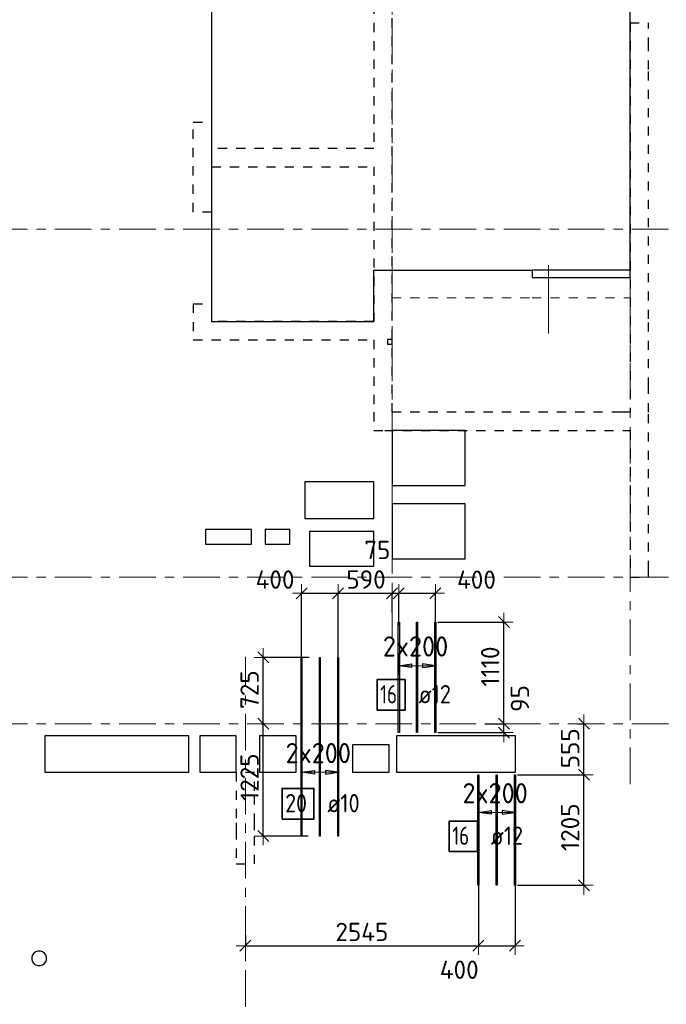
# Model space of a CAD drawing. Header units: metres. Extents: x -38 to 97, y -15 to 21.
# Tile 8 of 87: x 39 to 46, y 4 to 15. Entities that reach past the tile are written whole.
import ezdxf

# ---------------------------------------------------------------- set-up
doc = ezdxf.new("R2010")
doc.units = ezdxf.units.M
doc.header["$PDMODE"] = 65
for name, pattern in [('______11', [0.5, 0.4, -0.05, 0, -0.05]), ('______2', [0.0405, 0.03, -0.0105]), ('______3', [0.5, 0.4, -0.1]), ('______5', [1.1, 0.8, -0.1, 0.1, -0.1])]:
    doc.linetypes.add(name, pattern=pattern)
for name, color, linetype, lineweight in [('XR$2$Осевая линия (1)', 7, '______5', 13), ('XR$4$Балка (1)', 7, '______3', 13), ('XR$4$Перекрытие (1)', 7, 'Continuous', 35), ('XR$4$Размерная линия (1)', 7, 'Continuous', 13)]:
    doc.layers.add(name, color=color, linetype=linetype, lineweight=lineweight)
doc.layers.add('XR$4$Арм.стержн.Доп. Арм ниж.зоны У', color=7, linetype='Continuous', lineweight=35, true_color=0x1cff1c)
doc.layers.add('XR$6$Стена_ бетон несущ.', color=7, linetype='Continuous', lineweight=70, true_color=0xb4b496)
doc.styles.add('ISOCPEUR', font='txt')
doc.dimstyles.new('DIMSTYLE_3', dxfattribs={"dimtxt": 0.2, "dimasz": 0.2, "dimexe": 0, "dimexo": 0, "dimgap": 0.1, "dimtad": 2, "dimdec": 0, "dimlfac": 1000, "dimrnd": 5, "dimzin": 12, "dimdsep": 46, "dimtxsty": 'ISOCPEUR', "dimblk1": 'ALL_ML_STRICH', "dimblk2": 'ALL_ML_STRICH', "dimsah": 1, "dimcen": 0, "dimclrd": 7, "dimclre": 256, "dimclrt": 7, "dimadec": 0, "dimazin": 0, "dimtfac": 1, "dimtdec": 0, "dimtix": 1, "dimtmove": 2, "dimatfit": 3, "dimfxl": 0, "dimtzin": 0, "dimlwd": 0, "dimlwe": -3, "dimarcsym": 0})
doc.dimstyles.new('DIMSTYLE_33', dxfattribs={"dimtxt": 0.2, "dimasz": 0.2, "dimexe": 0, "dimexo": 0, "dimgap": 0.1, "dimtad": 2, "dimdec": 0, "dimlfac": 1000, "dimrnd": 5, "dimzin": 12, "dimdsep": 46, "dimtxsty": 'ISOCPEUR', "dimblk1": 'ALL_ML_STRICH', "dimblk2": 'ALL_ML_STRICH', "dimsah": 1, "dimcen": 0, "dimclrd": 7, "dimclre": 256, "dimclrt": 7, "dimadec": 0, "dimazin": 0, "dimtfac": 1, "dimtdec": 0, "dimtix": 1, "dimtmove": 2, "dimatfit": 3, "dimfxl": 0, "dimtvp": 1.2, "dimtzin": 0, "dimlwd": 0, "dimlwe": -3, "dimarcsym": 0})
doc.dimstyles.new('DIMSTYLE_34', dxfattribs={"dimtxt": 0.2, "dimasz": 0.2, "dimexe": 0, "dimexo": 0, "dimgap": 0.1, "dimtad": 0, "dimdec": 0, "dimlfac": 1000, "dimrnd": 5, "dimzin": 12, "dimdsep": 46, "dimtxsty": 'ISOCPEUR', "dimblk1": 'ALL_ML_STRICH', "dimblk2": 'ALL_ML_STRICH', "dimsah": 1, "dimcen": 0, "dimclrd": 7, "dimclre": 256, "dimclrt": 7, "dimadec": 0, "dimazin": 0, "dimtfac": 1, "dimtdec": 0, "dimtix": 1, "dimtmove": 2, "dimatfit": 3, "dimfxl": 0, "dimtvp": 1.2, "dimtzin": 0, "dimlwd": 0, "dimlwe": -3, "dimarcsym": 0})

# ---------------------------------------------------------------- blocks, each defined once
blk = doc.blocks.new('ALL_ML_STRICH')
at = {"color": 0, "linetype": 'ByBlock', "lineweight": -2}
for p, q in [((-1, 0), (0.5, 0)), ((-0.3, -0.3), (0.3, 0.3)), ((0, -0.5), (0, 0.5))]:
    blk.add_line(p, q, dxfattribs=at)
blk = doc.blocks.new('*D271')
at = {"layer": 'DEFPOINTS', "color": 7, "linetype": 'Continuous', "lineweight": 13, "transparency": 33554687}
for p in [(42.062, 8.825), (42.062, 8.075), (42.462, 8.044)]:
    blk.add_point(p, dxfattribs=at)
at = {"layer": 'XR$4$Размерная линия (1)', "color": 9, "linetype": 'Continuous', "lineweight": -2, "true_color": 0xc7c7c7, "transparency": 33554687}
for p, q in [((42.062, 8.095), (42.062, 8.825)), ((42.462, 8.064), (42.462, 8.825))]:
    blk.add_line(p, q, dxfattribs=at)
at = {"layer": 'XR$4$Размерная линия (1)', "color": 7, "linetype": 'Continuous', "lineweight": -2, "transparency": 33554687}
blk.add_line((42.062, 8.825), (42.462, 8.825), dxfattribs=at)
at = {"layer": 'XR$4$Размерная линия (1)', "color": 7, "linetype": 'Continuous', "lineweight": 13, "transparency": 33554687, "xscale": 0.2, "yscale": 0.2, "zscale": 0.2, "rotation": 180}
blk.add_blockref('ALL_ML_STRICH', (42.062, 8.825), dxfattribs=at)
at = {"layer": 'XR$4$Размерная линия (1)', "color": 7, "linetype": 'Continuous', "lineweight": 13, "transparency": 33554687, "xscale": 0.2, "yscale": 0.2, "zscale": 0.2}
blk.add_blockref('ALL_ML_STRICH', (42.462, 8.825), dxfattribs=at)
at = {"layer": 'XR$4$Размерная линия (1)', "color": 7, "linetype": 'Continuous', "lineweight": 13, "transparency": 33554687, "insert": (41.773, 8.974), "char_height": 0.2, "width": 0.6, "attachment_point": 5, "style": 'ISOCPEUR'}
blk.add_mtext('\\A1;{400}', dxfattribs=at)
blk = doc.blocks.new('*D272')
at = {"layer": 'DEFPOINTS', "color": 7, "linetype": 'Continuous', "lineweight": 13, "transparency": 33554687}
for p in [(42.462, 8.825), (43.05, 8.594), (42.462, 8.044)]:
    blk.add_point(p, dxfattribs=at)
at = {"layer": 'XR$4$Размерная линия (1)', "color": 9, "linetype": 'Continuous', "lineweight": -2, "true_color": 0xc7c7c7, "transparency": 33554687}
for p, q in [((42.462, 8.064), (42.462, 8.825)), ((43.05, 8.614), (43.05, 8.825))]:
    blk.add_line(p, q, dxfattribs=at)
at = {"layer": 'XR$4$Размерная линия (1)', "color": 7, "linetype": 'Continuous', "lineweight": -2, "transparency": 33554687}
blk.add_line((42.462, 8.825), (43.05, 8.825), dxfattribs=at)
at = {"layer": 'XR$4$Размерная линия (1)', "color": 7, "linetype": 'Continuous', "lineweight": 13, "transparency": 33554687, "xscale": 0.2, "yscale": 0.2, "zscale": 0.2, "rotation": 180}
blk.add_blockref('ALL_ML_STRICH', (42.462, 8.825), dxfattribs=at)
at = {"layer": 'XR$4$Размерная линия (1)', "color": 7, "linetype": 'Continuous', "lineweight": 13, "transparency": 33554687, "xscale": 0.2, "yscale": 0.2, "zscale": 0.2}
blk.add_blockref('ALL_ML_STRICH', (43.05, 8.825), dxfattribs=at)
at = {"layer": 'XR$4$Размерная линия (1)', "color": 7, "linetype": 'Continuous', "lineweight": 13, "transparency": 33554687, "insert": (42.766, 8.975), "char_height": 0.2, "width": 0.6, "attachment_point": 5, "style": 'ISOCPEUR'}
blk.add_mtext('\\A1;{590}', dxfattribs=at)
blk = doc.blocks.new('*D273')
at = {"layer": 'DEFPOINTS', "color": 7, "linetype": 'Continuous', "lineweight": 13, "transparency": 33554687}
for p in [(43.05, 8.825), (43.05, 8.594), (43.124, 8.454)]:
    blk.add_point(p, dxfattribs=at)
at = {"layer": 'XR$4$Размерная линия (1)', "color": 9, "linetype": 'Continuous', "lineweight": -2, "true_color": 0xc7c7c7, "transparency": 33554687}
for p, q in [((43.05, 8.614), (43.05, 8.825)), ((43.124, 8.474), (43.124, 8.825))]:
    blk.add_line(p, q, dxfattribs=at)
at = {"layer": 'XR$4$Размерная линия (1)', "color": 7, "linetype": 'Continuous', "lineweight": -2, "transparency": 33554687}
blk.add_line((43.05, 8.825), (43.124, 8.825), dxfattribs=at)
at = {"layer": 'XR$4$Размерная линия (1)', "color": 7, "linetype": 'Continuous', "lineweight": 13, "transparency": 33554687, "xscale": 0.2, "yscale": 0.2, "zscale": 0.2}
blk.add_blockref('ALL_ML_STRICH', (43.124, 8.825), dxfattribs=at)
at = {"layer": 'XR$4$Размерная линия (1)', "color": 7, "linetype": 'Continuous', "lineweight": 13, "transparency": 33554687, "xscale": 0.2, "yscale": 0.2, "zscale": 0.2, "rotation": 180}
blk.add_blockref('ALL_ML_STRICH', (43.05, 8.825), dxfattribs=at)
at = {"layer": 'XR$4$Размерная линия (1)', "color": 7, "linetype": 'Continuous', "lineweight": 13, "transparency": 33554687, "insert": (42.89, 9.297), "char_height": 0.2, "width": 0.4, "attachment_point": 5, "style": 'ISOCPEUR'}
blk.add_mtext('\\A1;{75}', dxfattribs=at)
blk = doc.blocks.new('*D274')
at = {"layer": 'DEFPOINTS', "color": 7, "linetype": 'Continuous', "lineweight": 13, "transparency": 33554687}
for p in [(43.124, 8.825), (43.124, 8.454), (43.524, 8.459)]:
    blk.add_point(p, dxfattribs=at)
at = {"layer": 'XR$4$Размерная линия (1)', "color": 9, "linetype": 'Continuous', "lineweight": -2, "true_color": 0xc7c7c7, "transparency": 33554687}
for p, q in [((43.124, 8.474), (43.124, 8.825)), ((43.524, 8.479), (43.524, 8.825))]:
    blk.add_line(p, q, dxfattribs=at)
at = {"layer": 'XR$4$Размерная линия (1)', "color": 7, "linetype": 'Continuous', "lineweight": -2, "transparency": 33554687}
blk.add_line((43.124, 8.825), (43.524, 8.825), dxfattribs=at)
at = {"layer": 'XR$4$Размерная линия (1)', "color": 7, "linetype": 'Continuous', "lineweight": 13, "transparency": 33554687, "xscale": 0.2, "yscale": 0.2, "zscale": 0.2, "rotation": 180}
blk.add_blockref('ALL_ML_STRICH', (43.124, 8.825), dxfattribs=at)
at = {"layer": 'XR$4$Размерная линия (1)', "color": 7, "linetype": 'Continuous', "lineweight": 13, "transparency": 33554687, "xscale": 0.2, "yscale": 0.2, "zscale": 0.2}
blk.add_blockref('ALL_ML_STRICH', (43.524, 8.825), dxfattribs=at)
at = {"layer": 'XR$4$Размерная линия (1)', "color": 7, "linetype": 'Continuous', "lineweight": 13, "transparency": 33554687, "insert": (43.972, 8.973), "char_height": 0.2, "width": 0.6, "attachment_point": 5, "style": 'ISOCPEUR'}
blk.add_mtext('\\A1;{400}', dxfattribs=at)
blk = doc.blocks.new('*D275')
at = {"layer": 'DEFPOINTS', "color": 7, "linetype": 'Continuous', "lineweight": 13, "transparency": 33554687}
for p in [(41.645, 7.4), (41.645, 6.175), (42.156, 6.175)]:
    blk.add_point(p, dxfattribs=at)
at = {"layer": 'XR$4$Размерная линия (1)', "color": 9, "linetype": 'Continuous', "lineweight": -2, "true_color": 0xc7c7c7, "transparency": 33554687}
for p, q in [((41.625, 7.4), (41.645, 7.4)), ((42.136, 6.175), (41.645, 6.175))]:
    blk.add_line(p, q, dxfattribs=at)
at = {"layer": 'XR$4$Размерная линия (1)', "color": 7, "linetype": 'Continuous', "lineweight": -2, "transparency": 33554687}
blk.add_line((41.645, 6.175), (41.645, 7.4), dxfattribs=at)
at = {"layer": 'XR$4$Размерная линия (1)', "color": 7, "linetype": 'Continuous', "lineweight": 13, "transparency": 33554687, "xscale": 0.2, "yscale": 0.2, "zscale": 0.2}
for p, rotation in [((41.645, 7.4), 90), ((41.645, 6.175), 270)]:
    blk.add_blockref('ALL_ML_STRICH', p, dxfattribs=dict(at, rotation=rotation))
at = {"layer": 'XR$4$Размерная линия (1)', "color": 7, "linetype": 'Continuous', "lineweight": 13, "transparency": 33554687, "insert": (41.495, 6.817), "char_height": 0.2, "width": 0.8, "attachment_point": 5, "rotation": 90, "style": 'ISOCPEUR'}
blk.add_mtext('\\A1;{1225}', dxfattribs=at)
blk = doc.blocks.new('*D276')
at = {"layer": 'DEFPOINTS', "color": 7, "linetype": 'Continuous', "lineweight": 13, "transparency": 33554687}
for p in [(42.164, 8.125), (41.645, 7.4), (41.645, 7.4)]:
    blk.add_point(p, dxfattribs=at)
at = {"layer": 'XR$4$Размерная линия (1)', "color": 9, "linetype": 'Continuous', "lineweight": -2, "true_color": 0xc7c7c7, "transparency": 33554687}
for p, q in [((42.144, 8.125), (41.645, 8.125)), ((41.625, 7.4), (41.645, 7.4))]:
    blk.add_line(p, q, dxfattribs=at)
at = {"layer": 'XR$4$Размерная линия (1)', "color": 7, "linetype": 'Continuous', "lineweight": -2, "transparency": 33554687}
blk.add_line((41.645, 7.4), (41.645, 8.125), dxfattribs=at)
at = {"layer": 'XR$4$Размерная линия (1)', "color": 7, "linetype": 'Continuous', "lineweight": 13, "transparency": 33554687, "xscale": 0.2, "yscale": 0.2, "zscale": 0.2}
for p, rotation in [((41.645, 8.125), 90), ((41.645, 7.4), 270)]:
    blk.add_blockref('ALL_ML_STRICH', p, dxfattribs=dict(at, rotation=rotation))
at = {"layer": 'XR$4$Размерная линия (1)', "color": 7, "linetype": 'Continuous', "lineweight": 13, "transparency": 33554687, "insert": (41.495, 7.772), "char_height": 0.2, "width": 0.6, "attachment_point": 5, "rotation": 90, "style": 'ISOCPEUR'}
blk.add_mtext('\\A1;{725}', dxfattribs=at)
blk = doc.blocks.new('*D277')
at = {"layer": 'DEFPOINTS', "color": 7, "linetype": 'Continuous', "lineweight": 13, "transparency": 33554687}
for p in [(43.993, 5.716), (41.45, 5.108), (41.45, 4.978)]:
    blk.add_point(p, dxfattribs=at)
at = {"layer": 'XR$4$Размерная линия (1)', "color": 9, "linetype": 'Continuous', "lineweight": -2, "true_color": 0xc7c7c7, "transparency": 33554687}
for p, q in [((43.993, 5.696), (43.993, 4.978)), ((41.45, 5.088), (41.45, 4.978))]:
    blk.add_line(p, q, dxfattribs=at)
at = {"layer": 'XR$4$Размерная линия (1)', "color": 7, "linetype": 'Continuous', "lineweight": -2, "transparency": 33554687}
blk.add_line((41.45, 4.978), (43.993, 4.978), dxfattribs=at)
at = {"layer": 'XR$4$Размерная линия (1)', "color": 7, "linetype": 'Continuous', "lineweight": 13, "transparency": 33554687, "xscale": 0.2, "yscale": 0.2, "zscale": 0.2, "rotation": 180}
blk.add_blockref('ALL_ML_STRICH', (41.45, 4.978), dxfattribs=at)
at = {"layer": 'XR$4$Размерная линия (1)', "color": 7, "linetype": 'Continuous', "lineweight": 13, "transparency": 33554687, "xscale": 0.2, "yscale": 0.2, "zscale": 0.2}
blk.add_blockref('ALL_ML_STRICH', (43.993, 4.978), dxfattribs=at)
at = {"layer": 'XR$4$Размерная линия (1)', "color": 7, "linetype": 'Continuous', "lineweight": 13, "transparency": 33554687, "insert": (42.721, 5.128), "char_height": 0.2, "width": 0.8, "attachment_point": 5, "style": 'ISOCPEUR'}
blk.add_mtext('\\A1;{2545}', dxfattribs=at)
blk = doc.blocks.new('*D278')
at = {"layer": 'DEFPOINTS', "color": 7, "linetype": 'Continuous', "lineweight": 13, "transparency": 33554687}
for p in [(43.993, 5.716), (44.393, 5.708), (43.993, 4.978)]:
    blk.add_point(p, dxfattribs=at)
at = {"layer": 'XR$4$Размерная линия (1)', "color": 9, "linetype": 'Continuous', "lineweight": -2, "true_color": 0xc7c7c7, "transparency": 33554687}
for p, q in [((43.993, 5.696), (43.993, 4.978)), ((44.393, 5.688), (44.393, 4.978))]:
    blk.add_line(p, q, dxfattribs=at)
at = {"layer": 'XR$4$Размерная линия (1)', "color": 7, "linetype": 'Continuous', "lineweight": -2, "transparency": 33554687}
blk.add_line((43.993, 4.978), (44.393, 4.978), dxfattribs=at)
at = {"layer": 'XR$4$Размерная линия (1)', "color": 7, "linetype": 'Continuous', "lineweight": 13, "transparency": 33554687, "xscale": 0.2, "yscale": 0.2, "zscale": 0.2, "rotation": 180}
blk.add_blockref('ALL_ML_STRICH', (43.993, 4.978), dxfattribs=at)
at = {"layer": 'XR$4$Размерная линия (1)', "color": 7, "linetype": 'Continuous', "lineweight": 13, "transparency": 33554687, "xscale": 0.2, "yscale": 0.2, "zscale": 0.2}
blk.add_blockref('ALL_ML_STRICH', (44.393, 4.978), dxfattribs=at)
at = {"layer": 'XR$4$Размерная линия (1)', "color": 7, "linetype": 'Continuous', "lineweight": 13, "transparency": 33554687, "insert": (43.784, 4.716), "char_height": 0.2, "width": 0.6, "attachment_point": 5, "style": 'ISOCPEUR'}
blk.add_mtext('\\A1;{400}', dxfattribs=at)
blk = doc.blocks.new('*D304')
at = {"layer": 'DEFPOINTS', "color": 7, "linetype": 'Continuous', "lineweight": 13, "transparency": 33554687}
for p in [(44.399, 6.844), (44.399, 5.638), (45.145, 5.638)]:
    blk.add_point(p, dxfattribs=at)
at = {"layer": 'XR$4$Размерная линия (1)', "color": 9, "linetype": 'Continuous', "lineweight": -2, "true_color": 0xc7c7c7, "transparency": 33554687}
for p, q in [((44.419, 6.844), (45.145, 6.844)), ((44.419, 5.638), (45.145, 5.638))]:
    blk.add_line(p, q, dxfattribs=at)
at = {"layer": 'XR$4$Размерная линия (1)', "color": 7, "linetype": 'Continuous', "lineweight": -2, "transparency": 33554687}
blk.add_line((45.145, 5.638), (45.145, 6.844), dxfattribs=at)
at = {"layer": 'XR$4$Размерная линия (1)', "color": 7, "linetype": 'Continuous', "lineweight": 13, "transparency": 33554687, "xscale": 0.2, "yscale": 0.2, "zscale": 0.2}
for p, rotation in [((45.145, 6.844), 90), ((45.145, 5.638), 270)]:
    blk.add_blockref('ALL_ML_STRICH', p, dxfattribs=dict(at, rotation=rotation))
at = {"layer": 'XR$4$Размерная линия (1)', "color": 7, "linetype": 'Continuous', "lineweight": 13, "transparency": 33554687, "insert": (44.995, 6.271), "char_height": 0.2, "width": 0.8, "attachment_point": 5, "rotation": 90, "style": 'ISOCPEUR'}
blk.add_mtext('\\A1;{1205}', dxfattribs=at)
blk = doc.blocks.new('*D305')
at = {"layer": 'DEFPOINTS', "color": 7, "linetype": 'Continuous', "lineweight": 13, "transparency": 33554687}
for p in [(45.057, 7.4), (44.399, 6.844), (45.145, 6.844)]:
    blk.add_point(p, dxfattribs=at)
at = {"layer": 'XR$4$Размерная линия (1)', "color": 9, "linetype": 'Continuous', "lineweight": -2, "true_color": 0xc7c7c7, "transparency": 33554687}
for p, q in [((45.077, 7.4), (45.145, 7.4)), ((44.419, 6.844), (45.145, 6.844))]:
    blk.add_line(p, q, dxfattribs=at)
at = {"layer": 'XR$4$Размерная линия (1)', "color": 7, "linetype": 'Continuous', "lineweight": -2, "transparency": 33554687}
blk.add_line((45.145, 6.844), (45.145, 7.4), dxfattribs=at)
at = {"layer": 'XR$4$Размерная линия (1)', "color": 7, "linetype": 'Continuous', "lineweight": 13, "transparency": 33554687, "xscale": 0.2, "yscale": 0.2, "zscale": 0.2}
for p, rotation in [((45.145, 7.4), 90), ((45.145, 6.844), 270)]:
    blk.add_blockref('ALL_ML_STRICH', p, dxfattribs=dict(at, rotation=rotation))
at = {"layer": 'XR$4$Размерная линия (1)', "color": 7, "linetype": 'Continuous', "lineweight": 13, "transparency": 33554687, "insert": (44.995, 7.132), "char_height": 0.2, "width": 0.6, "attachment_point": 5, "rotation": 90, "style": 'ISOCPEUR'}
blk.add_mtext('\\A1;{555}', dxfattribs=at)
blk = doc.blocks.new('*D306')
at = {"layer": 'DEFPOINTS', "color": 7, "linetype": 'Continuous', "lineweight": 13, "transparency": 33554687}
for p in [(44.042, 7.4), (43.53, 7.304), (44.272, 7.304)]:
    blk.add_point(p, dxfattribs=at)
at = {"layer": 'XR$4$Размерная линия (1)', "color": 9, "linetype": 'Continuous', "lineweight": -2, "true_color": 0xc7c7c7, "transparency": 33554687}
for p, q in [((44.062, 7.4), (44.272, 7.4)), ((43.55, 7.304), (44.272, 7.304))]:
    blk.add_line(p, q, dxfattribs=at)
at = {"layer": 'XR$4$Размерная линия (1)', "color": 7, "linetype": 'Continuous', "lineweight": -2, "transparency": 33554687}
blk.add_line((44.272, 7.304), (44.272, 7.4), dxfattribs=at)
at = {"layer": 'XR$4$Размерная линия (1)', "color": 7, "linetype": 'Continuous', "lineweight": 13, "transparency": 33554687, "xscale": 0.2, "yscale": 0.2, "zscale": 0.2}
for p, rotation in [((44.272, 7.304), 270), ((44.272, 7.4), 90)]:
    blk.add_blockref('ALL_ML_STRICH', p, dxfattribs=dict(at, rotation=rotation))
at = {"layer": 'XR$4$Размерная линия (1)', "color": 7, "linetype": 'Continuous', "lineweight": 13, "transparency": 33554687, "insert": (44.446, 7.676), "char_height": 0.2, "width": 0.4, "attachment_point": 5, "rotation": 90, "style": 'ISOCPEUR'}
blk.add_mtext('\\A1;{95}', dxfattribs=at)
blk = doc.blocks.new('*D307')
at = {"layer": 'DEFPOINTS', "color": 7, "linetype": 'Continuous', "lineweight": 13, "transparency": 33554687}
for p in [(43.53, 8.51), (44.042, 7.4), (44.272, 7.4)]:
    blk.add_point(p, dxfattribs=at)
at = {"layer": 'XR$4$Размерная линия (1)', "color": 9, "linetype": 'Continuous', "lineweight": -2, "true_color": 0xc7c7c7, "transparency": 33554687}
for p, q in [((43.55, 8.51), (44.272, 8.51)), ((44.062, 7.4), (44.272, 7.4))]:
    blk.add_line(p, q, dxfattribs=at)
at = {"layer": 'XR$4$Размерная линия (1)', "color": 7, "linetype": 'Continuous', "lineweight": -2, "transparency": 33554687}
blk.add_line((44.272, 7.4), (44.272, 8.51), dxfattribs=at)
at = {"layer": 'XR$4$Размерная линия (1)', "color": 7, "linetype": 'Continuous', "lineweight": 13, "transparency": 33554687, "xscale": 0.2, "yscale": 0.2, "zscale": 0.2}
for p, rotation in [((44.272, 8.51), 90), ((44.272, 7.4), 270)]:
    blk.add_blockref('ALL_ML_STRICH', p, dxfattribs=dict(at, rotation=rotation))
at = {"layer": 'XR$4$Размерная линия (1)', "color": 7, "linetype": 'Continuous', "lineweight": 13, "transparency": 33554687, "insert": (44.122, 8.025), "char_height": 0.2, "width": 0.8, "attachment_point": 5, "rotation": 90, "style": 'ISOCPEUR'}
blk.add_mtext('\\A1;{1110}', dxfattribs=at)

msp = doc.modelspace()

# ---------------------------------------------------------------- linework, layer by layer
at = {"color": 52, "linetype": 'Continuous', "lineweight": 13, "transparency": 33554687}
msp.add_line((44.7602, 12.4069), (44.7602, 11.6583), dxfattribs=at)
at = {"layer": 'XR$2$Осевая линия (1)', "color": 253, "linetype": '______11', "lineweight": 13, "true_color": 0xa0a0a0, "transparency": 33554687}
for p, q in [((43.05, 8.34), (43.05, 19.78)), ((45.65, 6.74), (45.65, 19.78)), ((-2.63, 12.8), (62.6, 12.8)), ((-2.63, 9), (62.6, 9)), ((41.45, -3.39), (41.45, 8.13)), ((-2.63, 7.4), (62.6, 7.4))]:
    msp.add_line(p, q, dxfattribs=at)
at = {"layer": 'XR$4$Арм.стержн.Доп. Арм ниж.зоны У', "color": 253, "linetype": 'Continuous', "lineweight": -3, "true_color": 0xa0a0a0, "transparency": 33554687}
for p, q in [((43.1241, 8.0341), (43.1241, 8.1341)), ((43.5241, 8.0341), (43.5241, 8.1341)), ((43.1241, 8.0341), (43.1241, 7.9341)), ((43.5241, 8.0341), (43.5241, 7.9341)), ((42.0621, 6.8702), (42.0621, 6.9702)), ((42.4621, 6.8702), (42.4621, 6.9702)), ((42.0621, 6.8702), (42.0621, 6.7702)), ((42.4621, 6.8702), (42.4621, 6.7702)), ((43.9928, 6.4324), (43.9928, 6.5324)), ((44.3928, 6.4324), (44.3928, 6.5324)), ((43.9928, 6.4324), (43.9928, 6.3324)), ((44.3928, 6.4324), (44.3928, 6.3324))]:
    msp.add_line(p, q, dxfattribs=at)
at = {"layer": 'XR$4$Арм.стержн.Доп. Арм ниж.зоны У', "color": 7, "linetype": 'Continuous', "lineweight": 25, "transparency": 33554687}
for p, q in [((43.1241, 8.0341), (43.2641, 8.0541)), ((43.2641, 8.0141), (43.1241, 8.0341)), ((43.2641, 8.0541), (43.2641, 8.0141)), ((43.5241, 8.0341), (43.3841, 8.0541)), ((43.3841, 8.0541), (43.3841, 8.0141)), ((43.3841, 8.0141), (43.5241, 8.0341)), ((42.0621, 6.8702), (42.2021, 6.8902)), ((42.2021, 6.8902), (42.2021, 6.8502)), ((42.4621, 6.8702), (42.3221, 6.8902)), ((42.3221, 6.8902), (42.3221, 6.8502)), ((42.2021, 6.8502), (42.0621, 6.8702)), ((42.3221, 6.8502), (42.4621, 6.8702)), ((43.9928, 6.4324), (44.1328, 6.4524)), ((44.1328, 6.4524), (44.1328, 6.4124)), ((44.3928, 6.4324), (44.2528, 6.4524)), ((44.2528, 6.4524), (44.2528, 6.4124)), ((44.1328, 6.4124), (43.9928, 6.4324)), ((44.2528, 6.4124), (44.3928, 6.4324))]:
    msp.add_line(p, q, dxfattribs=at)
at = {"layer": 'XR$4$Арм.стержн.Доп. Арм ниж.зоны У', "color": 7, "linetype": 'Continuous', "lineweight": 13, "transparency": 33554687}
for p, q in [((43.1241, 8.0341), (43.1241, 8.0341)), ((43.1241, 8.0341), (43.5241, 8.0341)), ((43.5241, 8.0341), (43.5241, 8.0341)), ((42.0621, 6.8702), (42.0621, 6.8702)), ((42.0621, 6.8702), (42.4621, 6.8702)), ((42.4621, 6.8702), (42.4621, 6.8702)), ((43.9928, 6.4324), (43.9928, 6.4324)), ((43.9928, 6.4324), (44.3928, 6.4324)), ((44.3928, 6.4324), (44.3928, 6.4324))]:
    msp.add_line(p, q, dxfattribs=at)
at = {"layer": 'XR$4$Арм.стержн.Доп. Арм ниж.зоны У', "color": 34, "linetype": 'Continuous', "lineweight": 25, "transparency": 33554687}
for points in [[(43.1181, 7.3037), (43.1181, 8.5097), (43.1301, 8.5097), (43.1301, 7.3037), (43.1181, 7.3037)], [(43.3181, 7.3037), (43.3181, 8.5097), (43.3301, 8.5097), (43.3301, 7.3037), (43.3181, 7.3037)], [(43.5181, 7.3037), (43.5181, 8.5097), (43.5301, 8.5097), (43.5301, 7.3037), (43.5181, 7.3037)], [(43.9988, 6.8444), (43.9988, 5.6384), (43.9868, 5.6384), (43.9868, 6.8444), (43.9988, 6.8444)], [(44.1988, 6.8444), (44.1988, 5.6384), (44.1868, 5.6384), (44.1868, 6.8444), (44.1988, 6.8444)], [(44.3988, 6.8444), (44.3988, 5.6384), (44.3868, 5.6384), (44.3868, 6.8444), (44.3988, 6.8444)]]:
    msp.add_lwpolyline(points, dxfattribs=at)
at = {"layer": 'XR$4$Арм.стержн.Доп. Арм ниж.зоны У', "color": 4, "linetype": 'Continuous', "lineweight": 25, "transparency": 33554687}
for points in [[(42.0571, 6.1749), (42.0571, 8.1249), (42.0671, 8.1249), (42.0671, 6.1749), (42.0571, 6.1749)], [(42.2571, 6.1749), (42.2571, 8.1249), (42.2671, 8.1249), (42.2671, 6.1749), (42.2571, 6.1749)], [(42.4571, 6.1749), (42.4571, 8.1249), (42.4671, 8.1249), (42.4671, 6.1749), (42.4571, 6.1749)]]:
    msp.add_lwpolyline(points, dxfattribs=at)
at = {"layer": 'XR$4$Арм.стержн.Доп. Арм ниж.зоны У', "color": 7, "linetype": 'Continuous', "lineweight": 35, "transparency": 33554687}
for points in [[(42.8876, 7.5496), (43.1943, 7.5496), (43.1943, 7.8829), (42.8876, 7.8829), (42.8876, 7.5496)], [(41.8504, 6.3604), (42.1971, 6.3604), (42.1971, 6.6938), (41.8504, 6.6938), (41.8504, 6.3604)], [(43.6752, 6.0056), (43.9818, 6.0056), (43.9818, 6.3389), (43.6752, 6.3389), (43.6752, 6.0056)]]:
    msp.add_lwpolyline(points, dxfattribs=at)
at = {"layer": 'XR$4$Балка (1)', "color": 7, "linetype": '______2', "lineweight": 18, "transparency": 33554687}
for p, q in [((43.05, 12.3502), (43.05, 12.0502)), ((45.65, 12.0502), (45.65, 12.2702)), ((43.05, 12.0502), (44.58, 12.0502)), ((44.58, 12.0502), (45.65, 12.0502))]:
    msp.add_line(p, q, dxfattribs=at)
at = {"layer": 'XR$4$Перекрытие (1)', "color": 7, "linetype": 'Continuous', "lineweight": 25, "transparency": 33554687}
for p, q in [((41.0797, 16.6502), (41.0797, 11.7903)), ((45.65, 12.2702), (45.65, 16.6502)), ((42.85, 11.7903), (42.85, 12.3502)), ((42.85, 12.3502), (44.58, 12.3502)), ((44.58, 12.3502), (44.58, 12.2702)), ((45.65, 12.3502), (44.58, 12.3502)), ((44.58, 12.2702), (45.65, 12.2702)), ((41.0797, 11.7903), (42.85, 11.7903)), ((43, 11.5937), (43, 11.5437)), ((43.05, 11.5937), (43, 11.5937)), ((43, 11.5437), (43.05, 11.5437)), ((43.05, 11.5437), (43.05, 11.5937)), ((43.05, 10.6006), (43.05, 10.0006)), ((43.85, 10.6006), (43.05, 10.6006)), ((43.85, 10.0006), (43.85, 10.6006)), ((42.1, 10.0398), (42.1, 9.6398)), ((42.85, 10.0398), (42.1, 10.0398)), ((42.85, 9.6398), (42.85, 10.0398)), ((43.05, 10.0006), (43.85, 10.0006)), ((43.05, 9.8018), (43.05, 9.2018)), ((43.85, 9.8018), (43.05, 9.8018)), ((43.85, 9.2018), (43.85, 9.8018)), ((42.1, 9.6398), (42.85, 9.6398)), ((41.0154, 9.5195), (41.0154, 9.3595)), ((41.5154, 9.5195), (41.0154, 9.5195)), ((41.5154, 9.3595), (41.5154, 9.5195)), ((41.6656, 9.5195), (41.6656, 9.3595)), ((41.9356, 9.5195), (41.6656, 9.5195)), ((41.9356, 9.3595), (41.9356, 9.5195)), ((42.1506, 9.4995), (42.1506, 9.1195)), ((42.8506, 9.4995), (42.1506, 9.4995)), ((42.8506, 9.1195), (42.8506, 9.4995)), ((41.0154, 9.3595), (41.5154, 9.3595)), ((41.6656, 9.3595), (41.9356, 9.3595)), ((43.05, 9.2018), (43.85, 9.2018)), ((42.1506, 9.1195), (42.8506, 9.1195)), ((39.26, 7.2702), (39.26, 6.8702)), ((40.83, 7.2702), (39.26, 7.2702)), ((40.83, 6.8702), (40.83, 7.2702)), ((40.9501, 7.2702), (40.9501, 6.8702)), ((41.3501, 7.2702), (40.9501, 7.2702)), ((41.3501, 6.8702), (41.3501, 7.2702)), ((41.6039, 7.2702), (41.6039, 6.8702)), ((42.0039, 7.2702), (41.6039, 7.2702)), ((42.0039, 6.8702), (42.0039, 7.2702)), ((43.1, 7.2702), (43.1, 6.8702)), ((44.4, 7.2702), (43.1, 7.2702)), ((44.4, 6.8702), (44.4, 7.2702)), ((42.62, 7.1702), (42.62, 6.8702)), ((43.02, 7.1702), (42.62, 7.1702)), ((43.02, 6.8702), (43.02, 7.1702)), ((39.26, 6.8702), (40.83, 6.8702)), ((40.9501, 6.8702), (41.3501, 6.8702)), ((41.6039, 6.8702), (42.0039, 6.8702)), ((42.62, 6.8702), (43.02, 6.8702)), ((43.1, 6.8702), (44.4, 6.8702)), ((39.1262, 4.8766), (39.1184, 4.8526)), ((39.1184, 4.8526), (39.1184, 4.8273)), ((39.141, 4.897), (39.1262, 4.8766)), ((39.1614, 4.9118), (39.141, 4.897)), ((39.1854, 4.9196), (39.1614, 4.9118)), ((39.2106, 4.9196), (39.1854, 4.9196)), ((39.2346, 4.9118), (39.2106, 4.9196)), ((39.2551, 4.897), (39.2346, 4.9118)), ((39.2699, 4.8766), (39.2551, 4.897)), ((39.2777, 4.8526), (39.2699, 4.8766)), ((39.2777, 4.8273), (39.2777, 4.8526)), ((39.1184, 4.8273), (39.1262, 4.8033)), ((39.1262, 4.8033), (39.141, 4.7829)), ((39.141, 4.7829), (39.1614, 4.7681)), ((39.1614, 4.7681), (39.1854, 4.7603)), ((39.1854, 4.7603), (39.2106, 4.7603)), ((39.2106, 4.7603), (39.2346, 4.7681)), ((39.2346, 4.7681), (39.2551, 4.7829)), ((39.2551, 4.7829), (39.2699, 4.8033)), ((39.2699, 4.8033), (39.2777, 4.8273))]:
    msp.add_line(p, q, dxfattribs=at)
at = {"layer": 'XR$6$Стена_ бетон несущ.', "color": 253, "linetype": '______2', "lineweight": -3, "true_color": 0xa0a0a0, "transparency": 33554687}
for p, q in [((42.85, 16.45), (42.85, 13.68)), ((43.05, 10.8), (43.05, 16.119)), ((45.65, 15.05), (45.85, 15.05)), ((45.65, 15.05), (45.65, 10.8)), ((45.85, 14.79), (45.85, 15.05)), ((45.85, 14.54), (45.85, 14.79)), ((45.85, 12.0195), (45.85, 14.54)), ((40.8797, 13.965), (41.0797, 13.965)), ((40.8797, 12.985), (40.8797, 13.965)), ((41.0797, 13.965), (41.0797, 13.68)), ((42.85, 13.68), (41.0797, 13.68)), ((41.0797, 13.48), (42.85, 13.48)), ((41.0797, 13.48), (41.0797, 12.985)), ((42.85, 13.48), (42.85, 11.79)), ((41.0797, 12.985), (40.8797, 12.985)), ((40.8797, 11.985), (41.0797, 11.985)), ((40.8797, 11.985), (40.8797, 11.59)), ((41.0797, 11.985), (41.0797, 11.79)), ((45.85, 11.8195), (45.85, 12.0195)), ((42.85, 11.79), (41.0797, 11.79)), ((45.85, 11.28), (45.85, 11.8195)), ((40.8797, 11.59), (42.85, 11.59)), ((42.85, 11.59), (42.85, 10.8)), ((45.85, 11.08), (45.85, 11.28)), ((45.85, 10.8), (45.85, 11.08)), ((42.85, 10.8), (42.85, 10.6)), ((45.55, 10.8), (43.05, 10.8)), ((45.65, 10.8), (45.55, 10.8)), ((45.85, 9.08), (45.85, 10.8)), ((42.85, 10.6), (42.97, 10.6)), ((42.97, 10.6), (45.65, 10.6)), ((45.65, 10.6), (45.65, 9)), ((45.85, 9), (45.85, 9.08)), ((45.65, 9), (45.85, 9)), ((41.55, 6.87), (41.35, 6.87)), ((41.35, 6.87), (41.35, 6.67)), ((41.55, 6.67), (41.55, 6.87)), ((41.35, 6.67), (41.35, 6.3176)), ((41.55, 6.3194), (41.55, 6.67)), ((41.35, 6.3176), (41.35, 6.2376)), ((41.35, 6.2376), (41.35, 5.87)), ((41.55, 6.2394), (41.55, 6.3194)), ((41.55, 5.87), (41.55, 6.2394)), ((41.35, 5.87), (41.55, 5.87))]:
    msp.add_line(p, q, dxfattribs=at)

# ---------------------------------------------------------------- texts
at = {"layer": 'XR$4$Арм.стержн.Доп. Арм ниж.зоны У', "color": 7, "linetype": 'Continuous', "lineweight": 13, "transparency": 33554687, "char_height": 0.22, "width": 0.873359, "attachment_point": 7, "style": 'ISOCPEUR'}
for insert in [(42.9501, 8.1341), (41.8881, 6.9702), (43.8188, 6.5324)]:
    msp.add_mtext('\\W0.95;2x200', dxfattribs=dict(at, insert=insert))
at = {"layer": 'XR$4$Арм.стержн.Доп. Арм ниж.зоны У', "color": 7, "linetype": 'Continuous', "lineweight": 25, "transparency": 33554687, "char_height": 0.2, "attachment_point": 7, "style": 'ISOCPEUR'}
for s, insert, width in [('\\W0.75;16', (42.9209, 7.6229), 0.314854), ('\\W0.89; ø12 ', (43.2276, 7.6229), 0.749105), ('\\W0.87;20', (41.8838, 6.4338), 0.367208), ('\\W0.89; ø10 ', (42.2304, 6.4338), 0.749105), ('\\W0.75;16', (43.7085, 6.0789), 0.314854), ('\\W0.89; ø12 ', (44.0152, 6.0789), 0.749105)]:
    msp.add_mtext(s, dxfattribs=dict(at, insert=insert, width=width))

# ---------------------------------------------------------------- dimensions: what is measured, and where the dimension line sits
at = {"layer": 'XR$4$Размерная линия (1)', "color": 7, "linetype": 'Continuous', "lineweight": 13, "transparency": 33554687}
for base, p1, p2, dimstyle, picture, middle in [((43.1241, 8.8249), (43.05, 8.6142), (43.1241, 8.474), 'DIMSTYLE_33', '*D273', (42.8901, 9.2974)), ((42.4621, 8.8249), (42.0621, 8.0952), (42.4621, 8.064), 'DIMSTYLE_33', '*D271', (41.7727, 8.9743)), ((43.05, 8.8249), (42.4621, 8.064), (43.05, 8.6142), 'DIMSTYLE_3', '*D272', (42.766, 8.9749)), ((43.5241, 8.8249), (43.1241, 8.474), (43.5241, 8.4792), 'DIMSTYLE_33', '*D274', (43.9722, 8.9728)), ((43.9928, 4.9784), (41.45, 5.0882), (43.9928, 5.6964), 'DIMSTYLE_3', '*D277', (42.7214, 5.1284)), ((44.3928, 4.9784), (43.9928, 5.6964), (44.3928, 5.6883), 'DIMSTYLE_34', '*D278', (43.7836, 4.7163))]:
    dim = msp.add_linear_dim(base=base, p1=p1, p2=p2, dimstyle=dimstyle, override={"dimpost": '<>', "dimclrd": 7, "dimclre": 9, "dimclrt": 7, "dimlwd": 0, "dimlwe": 65533}, dxfattribs=at)
    dim.commit()
    dim.dimension.update_dxf_attribs({"geometry": picture, "text_midpoint": middle, "dimtype": 160})
for base, p1, p2, dimstyle, picture, middle in [((44.2722, 8.5097), (44.0621, 7.4), (43.5501, 8.5097), 'DIMSTYLE_3', '*D307', (44.1222, 8.0248)), ((41.6449, 8.1249), (41.6249, 7.4), (42.1439, 8.1249), 'DIMSTYLE_3', '*D276', (41.4949, 7.7724)), ((44.2722, 7.4), (43.5501, 7.3037), (44.0621, 7.4), 'DIMSTYLE_34', '*D306', (44.4463, 7.6763)), ((41.6449, 7.4), (42.1358, 6.1749), (41.6249, 7.4), 'DIMSTYLE_3', '*D275', (41.4949, 6.8174)), ((45.1448, 7.4), (44.4188, 6.8444), (45.0772, 7.4), 'DIMSTYLE_33', '*D305', (44.9948, 7.1322)), ((45.1448, 6.8444), (44.4188, 5.6384), (44.4188, 6.8444), 'DIMSTYLE_3', '*D304', (44.9948, 6.2714))]:
    dim = msp.add_linear_dim(base=base, p1=p1, p2=p2, angle=90, dimstyle=dimstyle, override={"dimpost": '<>', "dimclrd": 7, "dimclre": 9, "dimclrt": 7, "dimlwd": 0, "dimlwe": 65533}, dxfattribs=at)
    dim.commit()
    dim.dimension.update_dxf_attribs({"geometry": picture, "text_midpoint": middle, "dimtype": 160})

doc.saveas('drawing.dxf')
